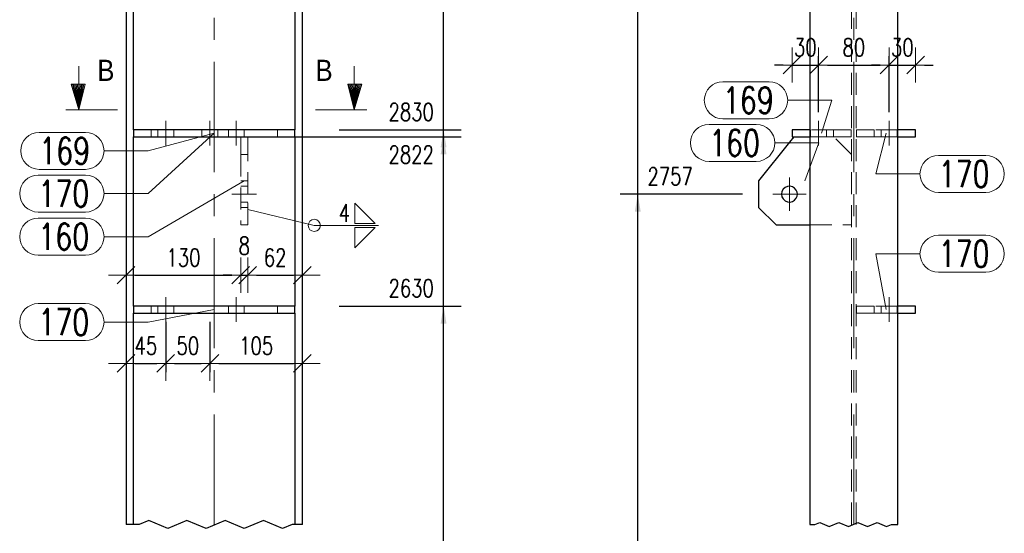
# Model space of a CAD drawing. Header units: millimetres. Extents: x -174 to 432, y 15234 to 15730.
# Tile 8 of 24: x 33 to 145, y 15416 to 15474. Entities that reach past the tile are written whole.
import ezdxf
from ezdxf.enums import TextEntityAlignment as Align

# ---------------------------------------------------------------- set-up
doc = ezdxf.new("R2010")
doc.units = ezdxf.units.MM
doc.header["$LTSCALE"] = 10
doc.linetypes.add('HIDDEN', pattern=[0.375, 0.25, -0.125])
doc.linetypes.add('MITTE', pattern=[2, 1.25, -0.25, 0.25, -0.25])
doc.layers.get('Defpoints').update_dxf_attribs({"color": 1})
for name, color, linetype, lineweight in [('PS_DIM', 4, 'Continuous', 13), ('PS_Hidden', 2, 'HIDDEN', 9), ('PS_Mid', 5, 'MITTE', 15), ('PS_Pos', 1, 'Continuous', 15), ('PS_Shape', 161, 'Continuous', 30), ('PS_SOLID', 7, 'Continuous', 30), ('PS_TEXT', 3, 'Continuous', 18), ('PS_Weld', 1, 'Continuous', 9)]:
    doc.layers.add(name, color=color, linetype=linetype, lineweight=lineweight)
doc.styles.add('gil', font='txt', dxfattribs={"width": 0.9})
doc.styles.add('ROMANS', font='romans.shx', dxfattribs={"width": 0.8})
doc.styles.add('simplex', font='simplex.shx', dxfattribs={"width": 0.75})
doc.dimstyles.new('1_10_GŁ_DS1-LS10', dxfattribs={"dimtxt": 2, "dimasz": 2, "dimexe": 2, "dimexo": 5, "dimgap": 1, "dimtad": 1, "dimjust": 4, "dimdec": 0, "dimlfac": 10, "dimtxsty": 'simplex', "dimblk1": 'NONE', "dimsah": 1, "dimcen": 2, "dimclrd": 256, "dimclre": 256, "dimclrt": 3, "dimadec": 1, "dimazin": 0, "dimtfac": 1, "dimtdec": 0, "dimtmove": 2, "dimatfit": 3, "dimfxl": 1, "dimarcsym": 0})
doc.dimstyles.new('1_10_PRZ', dxfattribs={"dimtxt": 2, "dimasz": 1, "dimexe": 2, "dimexo": 5, "dimgap": 1, "dimtad": 1, "dimdec": 0, "dimlfac": 10, "dimtxsty": 'simplex', "dimblk": 'dimznak', "dimcen": 2, "dimse1": 1, "dimse2": 1, "dimclrt": 3, "dimadec": 1, "dimazin": 0, "dimtfac": 1, "dimtdec": 0, "dimtix": 1, "dimtmove": 2, "dimatfit": 3, "dimldrblk": 'dim-grot', "dimfxl": 1, "dimarcsym": 0})
doc.dimstyles.new('1_10_SC', dxfattribs={"dimtxt": 2, "dimasz": 1, "dimexe": 1, "dimexo": 1, "dimgap": 1, "dimtad": 1, "dimdec": 0, "dimlfac": 10, "dimtxsty": 'simplex', "dimblk": 'dimznak', "dimcen": 2, "dimclrd": 256, "dimclre": 256, "dimclrt": 3, "dimadec": 1, "dimazin": 0, "dimtfac": 1, "dimtdec": 0, "dimtix": 1, "dimtmove": 2, "dimatfit": 3, "dimldrblk": 'dim-grot', "dimfxl": 1, "dimarcsym": 0})

# ---------------------------------------------------------------- blocks, each defined once
blk = doc.blocks.new('*D54')
at = {"layer": 'Defpoints', "color": 0, "transparency": 16777216}
for p in [(64.55, 15441.73), (81.4, 15441.73), (65.4, 15367.13)]:
    blk.add_point(p, dxfattribs=at)
at = {"layer": 'PS_DIM', "lineweight": -2, "transparency": 16777216}
for p, q in [((69.55, 15441.73), (83.4, 15441.73)), ((81.4, 15367.13), (81.4, 15439.73)), ((70.4, 15367.13), (83.4, 15367.13))]:
    blk.add_line(p, q, dxfattribs=at)
at = {"layer": 'PS_DIM', "transparency": 16777216}
blk.add_solid([(81.06, 15439.73), (81.73, 15439.73), (81.4, 15441.73)], dxfattribs=at)
at = {"layer": 'PS_DIM', "color": 3, "transparency": 16777216, "insert": (77.73, 15443.75), "char_height": 2, "attachment_point": 5, "rotation": 0.0573, "style": 'simplex'}
blk.add_mtext('2630', dxfattribs=at)
blk = doc.blocks.new('_None')
blk = doc.blocks.new('*D55')
at = {"layer": 'Defpoints', "color": 0, "transparency": 16777216}
for p in [(59.2, 15460.93), (81.4, 15460.93), (65.4, 15367.13)]:
    blk.add_point(p, dxfattribs=at)
at = {"layer": 'PS_DIM', "lineweight": -2, "transparency": 16777216}
for p, q in [((64.2, 15460.93), (83.4, 15460.93)), ((81.4, 15367.13), (81.4, 15458.93)), ((70.4, 15367.13), (83.4, 15367.13))]:
    blk.add_line(p, q, dxfattribs=at)
at = {"layer": 'PS_DIM', "transparency": 16777216}
blk.add_solid([(81.06, 15458.93), (81.73, 15458.93), (81.4, 15460.93)], dxfattribs=at)
at = {"layer": 'PS_DIM', "color": 3, "transparency": 16777216, "insert": (77.73, 15458.91), "char_height": 2, "attachment_point": 5, "rotation": 0.0573, "style": 'simplex'}
blk.add_mtext('2822', dxfattribs=at)
blk = doc.blocks.new('*D56')
at = {"layer": 'Defpoints', "color": 0, "transparency": 16777216}
for p in [(64.55, 15461.73), (81.4, 15461.73), (65.4, 15367.13)]:
    blk.add_point(p, dxfattribs=at)
at = {"layer": 'PS_DIM', "lineweight": -2, "transparency": 16777216}
for p, q in [((69.55, 15461.73), (83.4, 15461.73)), ((81.4, 15367.13), (81.4, 15459.73)), ((70.4, 15367.13), (83.4, 15367.13))]:
    blk.add_line(p, q, dxfattribs=at)
at = {"layer": 'PS_DIM', "transparency": 16777216}
blk.add_solid([(81.06, 15459.73), (81.73, 15459.73), (81.4, 15461.73)], dxfattribs=at)
at = {"layer": 'PS_DIM', "color": 3, "transparency": 16777216, "insert": (77.73, 15463.75), "char_height": 2, "attachment_point": 5, "rotation": 0.0573, "style": 'simplex'}
blk.add_mtext('2830', dxfattribs=at)
blk = doc.blocks.new('*D57')
at = {"layer": 'Defpoints', "color": 0, "transparency": 16777216}
for p in [(64.55, 15511.73), (81.4, 15511.73), (65.4, 15367.13)]:
    blk.add_point(p, dxfattribs=at)
at = {"layer": 'PS_DIM', "lineweight": -2, "transparency": 16777216}
for p, q in [((69.55, 15511.73), (83.4, 15511.73)), ((81.4, 15367.13), (81.4, 15509.73)), ((70.4, 15367.13), (83.4, 15367.13))]:
    blk.add_line(p, q, dxfattribs=at)
at = {"layer": 'PS_DIM', "transparency": 16777216}
blk.add_solid([(81.06, 15509.73), (81.73, 15509.73), (81.4, 15511.73)], dxfattribs=at)
at = {"layer": 'PS_DIM', "color": 3, "transparency": 16777216, "insert": (77.73, 15513.75), "char_height": 2, "attachment_point": 5, "rotation": 0.0573, "style": 'simplex'}
blk.add_mtext('3930', dxfattribs=at)
blk = doc.blocks.new('*D58')
at = {"layer": 'Defpoints', "color": 0, "transparency": 16777216}
for p in [(59.2, 15528.73), (81.4, 15528.73), (65.4, 15367.13)]:
    blk.add_point(p, dxfattribs=at)
at = {"layer": 'PS_DIM', "lineweight": -2, "transparency": 16777216}
for p, q in [((64.2, 15528.73), (83.4, 15528.73)), ((81.4, 15367.13), (81.4, 15526.73)), ((70.4, 15367.13), (83.4, 15367.13))]:
    blk.add_line(p, q, dxfattribs=at)
at = {"layer": 'PS_DIM', "transparency": 16777216}
blk.add_solid([(81.06, 15526.73), (81.73, 15526.73), (81.4, 15528.73)], dxfattribs=at)
at = {"layer": 'PS_DIM', "color": 3, "transparency": 16777216, "insert": (77.88, 15530.75), "char_height": 2, "attachment_point": 5, "rotation": 0.0573, "style": 'simplex'}
blk.add_mtext('4100', dxfattribs=at)
blk = doc.blocks.new('*D59')
at = {"layer": 'Defpoints', "color": 0, "transparency": 16777216}
for p in [(65.4, 15590.54), (81.4, 15590.54), (65.4, 15367.13)]:
    blk.add_point(p, dxfattribs=at)
at = {"layer": 'PS_DIM', "lineweight": -2, "transparency": 16777216}
for p, q in [((70.4, 15590.54), (83.4, 15590.54)), ((81.4, 15367.13), (81.4, 15588.54)), ((70.4, 15367.13), (83.4, 15367.13))]:
    blk.add_line(p, q, dxfattribs=at)
at = {"layer": 'PS_DIM', "transparency": 16777216}
blk.add_solid([(81.06, 15588.54), (81.73, 15588.54), (81.4, 15590.54)], dxfattribs=at)
at = {"layer": 'PS_DIM', "color": 3, "transparency": 16777216, "insert": (77.73, 15588.52), "char_height": 2, "attachment_point": 5, "rotation": 0.0573, "style": 'simplex'}
blk.add_mtext('6440', dxfattribs=at)
blk = doc.blocks.new('*D60')
at = {"layer": 'Defpoints', "color": 0, "transparency": 16777216}
for p in [(64.8, 15591.94), (81.4, 15591.94), (65.4, 15367.13)]:
    blk.add_point(p, dxfattribs=at)
at = {"layer": 'PS_DIM', "lineweight": -2, "transparency": 16777216}
for p, q in [((69.8, 15591.94), (83.4, 15591.94)), ((81.4, 15367.13), (81.4, 15589.94)), ((70.4, 15367.13), (83.4, 15367.13))]:
    blk.add_line(p, q, dxfattribs=at)
at = {"layer": 'PS_DIM', "transparency": 16777216}
blk.add_solid([(81.06, 15589.94), (81.73, 15589.94), (81.4, 15591.94)], dxfattribs=at)
at = {"layer": 'PS_DIM', "color": 3, "transparency": 16777216, "insert": (77.7, 15593.96), "char_height": 2, "attachment_point": 5, "rotation": 0.0573, "style": 'simplex'}
blk.add_mtext('6454', dxfattribs=at)
blk = doc.blocks.new('*D63')
at = {"layer": 'Defpoints', "color": 0, "transparency": 16777216}
for p in [(103.41, 15454.43), (120.3, 15454.43), (132.91, 15367.13)]:
    blk.add_point(p, dxfattribs=at)
at = {"layer": 'PS_DIM', "lineweight": -2, "transparency": 16777216}
for p, q in [((115.3, 15454.43), (101.41, 15454.43)), ((103.41, 15367.13), (103.41, 15452.43)), ((127.91, 15367.13), (101.41, 15367.13))]:
    blk.add_line(p, q, dxfattribs=at)
at = {"layer": 'PS_DIM', "transparency": 16777216}
blk.add_solid([(103.08, 15452.43), (103.75, 15452.43), (103.41, 15454.43)], dxfattribs=at)
at = {"layer": 'PS_DIM', "color": 3, "transparency": 16777216, "insert": (107.08, 15456.45), "char_height": 2, "attachment_point": 5, "rotation": 0.0573, "style": 'simplex'}
blk.add_mtext('2757', dxfattribs=at)
blk = doc.blocks.new('*D64')
at = {"layer": 'Defpoints', "color": 0, "transparency": 16777216}
for p in [(103.41, 15525.23), (120.61, 15525.23), (132.91, 15367.13)]:
    blk.add_point(p, dxfattribs=at)
at = {"layer": 'PS_DIM', "lineweight": -2, "transparency": 16777216}
for p, q in [((115.61, 15525.23), (101.41, 15525.23)), ((103.41, 15367.13), (103.41, 15523.23)), ((127.91, 15367.13), (101.41, 15367.13))]:
    blk.add_line(p, q, dxfattribs=at)
at = {"layer": 'PS_DIM', "transparency": 16777216}
blk.add_solid([(103.08, 15523.23), (103.75, 15523.23), (103.41, 15525.23)], dxfattribs=at)
at = {"layer": 'PS_DIM', "color": 3, "transparency": 16777216, "insert": (107.08, 15527.25), "char_height": 2, "attachment_point": 5, "rotation": 0.0573, "style": 'simplex'}
blk.add_mtext('4065', dxfattribs=at)
blk = doc.blocks.new('*D65')
at = {"layer": 'Defpoints', "color": 0, "transparency": 16777216}
for p in [(103.41, 15582.23), (120.61, 15582.23), (132.91, 15367.13)]:
    blk.add_point(p, dxfattribs=at)
at = {"layer": 'PS_DIM', "lineweight": -2, "transparency": 16777216}
for p, q in [((115.61, 15582.23), (101.41, 15582.23)), ((103.41, 15367.13), (103.41, 15580.23)), ((127.91, 15367.13), (101.41, 15367.13))]:
    blk.add_line(p, q, dxfattribs=at)
at = {"layer": 'PS_DIM', "transparency": 16777216}
blk.add_solid([(103.08, 15580.23), (103.75, 15580.23), (103.41, 15582.23)], dxfattribs=at)
at = {"layer": 'PS_DIM', "color": 3, "transparency": 16777216, "insert": (107.08, 15584.25), "char_height": 2, "attachment_point": 5, "rotation": 0.0573, "style": 'simplex'}
blk.add_mtext('6357', dxfattribs=at)
blk = doc.blocks.new('*D66')
at = {"layer": 'Defpoints', "color": 0, "transparency": 16777216}
for p in [(103.41, 15591.94), (121.08, 15591.94), (132.91, 15367.13)]:
    blk.add_point(p, dxfattribs=at)
at = {"layer": 'PS_DIM', "lineweight": -2, "transparency": 16777216}
for p, q in [((116.08, 15591.94), (101.41, 15591.94)), ((103.41, 15367.13), (103.41, 15589.94)), ((127.91, 15367.13), (101.41, 15367.13))]:
    blk.add_line(p, q, dxfattribs=at)
at = {"layer": 'PS_DIM', "transparency": 16777216}
blk.add_solid([(103.08, 15589.94), (103.75, 15589.94), (103.41, 15591.94)], dxfattribs=at)
at = {"layer": 'PS_DIM', "color": 3, "transparency": 16777216, "insert": (107.11, 15593.96), "char_height": 2, "attachment_point": 5, "rotation": 0.0573, "style": 'simplex'}
blk.add_mtext('6454', dxfattribs=at)
blk = doc.blocks.new('dimznak')
at = {"color": 0}
for points in [[(0, 2), (0, -2)], [(-2, 0), (2, 0)]]:
    blk.add_lwpolyline(points, dxfattribs=at)
at = {"color": 2}
blk.add_lwpolyline([(1, 1), (-1, -1)], dxfattribs=at)
blk = doc.blocks.new('*D71')
at = {"layer": 'Defpoints', "color": 0, "transparency": 16777216}
for p in [(123.91, 15469.08), (123.91, 15462.73), (120.91, 15461.73)]:
    blk.add_point(p, dxfattribs=at)
at = {"layer": 'PS_DIM', "color": 0, "lineweight": -2, "transparency": 16777216}
for p, q in [((119.91, 15469.08), (118.91, 15469.08)), ((120.91, 15469.08), (123.91, 15469.08)), ((124.91, 15469.08), (125.91, 15469.08))]:
    blk.add_line(p, q, dxfattribs=at)
blk.add_blockref('dimznak', (120.91, 15469.08), dxfattribs=at)
at = {"layer": 'PS_DIM', "color": 0, "lineweight": -2, "transparency": 16777216, "rotation": 180}
blk.add_blockref('dimznak', (123.91, 15469.08), dxfattribs=at)
at = {"layer": 'PS_DIM', "color": 3, "transparency": 16777216, "insert": (122.41, 15471.08), "char_height": 2, "attachment_point": 5, "style": 'simplex'}
blk.add_mtext('30', dxfattribs=at)
blk = doc.blocks.new('dim-grot')
blk.add_hatch(color=256).paths.add_polyline_path([(0, 0), (-2, 0.5), (-2, -0.5)])
blk.add_lwpolyline([(0, 0), (-2, 0.5), (-2, -0.5), (0, 0)])
blk = doc.blocks.new('*D72')
at = {"layer": 'Defpoints', "color": 0, "transparency": 16777216}
for p in [(131.91, 15469.08), (123.91, 15462.73), (131.91, 15462.73)]:
    blk.add_point(p, dxfattribs=at)
at = {"layer": 'PS_DIM', "lineweight": -2, "transparency": 16777216}
for p, q in [((123.91, 15463.73), (123.91, 15470.08)), ((131.91, 15463.73), (131.91, 15470.08)), ((124.91, 15469.08), (130.91, 15469.08))]:
    blk.add_line(p, q, dxfattribs=at)
at = {"layer": 'PS_DIM', "lineweight": -2, "transparency": 16777216, "rotation": 180}
blk.add_blockref('dimznak', (123.91, 15469.08), dxfattribs=at)
at = {"layer": 'PS_DIM', "lineweight": -2, "transparency": 16777216}
blk.add_blockref('dimznak', (131.91, 15469.08), dxfattribs=at)
at = {"layer": 'PS_DIM', "color": 3, "transparency": 16777216, "insert": (127.91, 15471.08), "char_height": 2, "attachment_point": 5, "style": 'simplex'}
blk.add_mtext('80', dxfattribs=at)
blk = doc.blocks.new('*D73')
at = {"layer": 'Defpoints', "color": 0, "transparency": 16777216}
for p in [(134.91, 15469.08), (131.91, 15462.73), (134.91, 15461.73)]:
    blk.add_point(p, dxfattribs=at)
at = {"layer": 'PS_DIM', "color": 0, "lineweight": -2, "transparency": 16777216}
for p, q in [((130.91, 15469.08), (129.91, 15469.08)), ((131.91, 15469.08), (134.91, 15469.08)), ((135.91, 15469.08), (136.91, 15469.08))]:
    blk.add_line(p, q, dxfattribs=at)
blk.add_blockref('dimznak', (131.91, 15469.08), dxfattribs=at)
at = {"layer": 'PS_DIM', "color": 0, "lineweight": -2, "transparency": 16777216, "rotation": 180}
blk.add_blockref('dimznak', (134.91, 15469.08), dxfattribs=at)
at = {"layer": 'PS_DIM', "color": 3, "transparency": 16777216, "insert": (133.41, 15471.08), "char_height": 2, "attachment_point": 5, "style": 'simplex'}
blk.add_mtext('30', dxfattribs=at)
blk = doc.blocks.new('*D96')
at = {"layer": 'Defpoints', "color": 0, "transparency": 16777216}
for p in [(58.4, 15450.93), (45.4, 15447.5), (58.4, 15445.23)]:
    blk.add_point(p, dxfattribs=at)
at = {"layer": 'PS_DIM', "color": 0, "lineweight": -2, "transparency": 16777216}
blk.add_line((46.4, 15445.23), (57.4, 15445.23), dxfattribs=at)
at = {"layer": 'PS_DIM', "color": 0, "lineweight": -2, "transparency": 16777216, "rotation": 180}
blk.add_blockref('dimznak', (45.4, 15445.23), dxfattribs=at)
at = {"layer": 'PS_DIM', "color": 0, "lineweight": -2, "transparency": 16777216}
blk.add_blockref('dimznak', (58.4, 15445.23), dxfattribs=at)
at = {"layer": 'PS_DIM', "color": 3, "transparency": 16777216, "insert": (51.9, 15447.23), "char_height": 2, "attachment_point": 5, "style": 'simplex'}
blk.add_mtext('130', dxfattribs=at)
blk = doc.blocks.new('*D97')
at = {"layer": 'Defpoints', "color": 0, "transparency": 16777216}
for p in [(58.4, 15450.93), (59.2, 15450.93), (59.2, 15445.23)]:
    blk.add_point(p, dxfattribs=at)
at = {"layer": 'PS_DIM', "color": 0, "lineweight": -2, "transparency": 16777216}
for p, q in [((57.4, 15445.23), (56.4, 15445.23)), ((58.4, 15445.23), (59.2, 15445.23)), ((60.2, 15445.23), (61.2, 15445.23))]:
    blk.add_line(p, q, dxfattribs=at)
blk.add_blockref('dimznak', (58.4, 15445.23), dxfattribs=at)
at = {"layer": 'PS_DIM', "color": 0, "lineweight": -2, "transparency": 16777216, "rotation": 180}
blk.add_blockref('dimznak', (59.2, 15445.23), dxfattribs=at)
at = {"layer": 'PS_DIM', "color": 3, "transparency": 16777216, "insert": (58.8, 15448.57), "char_height": 2, "attachment_point": 5, "style": 'simplex'}
blk.add_mtext('8', dxfattribs=at)
blk = doc.blocks.new('*D98')
at = {"layer": 'Defpoints', "color": 0, "transparency": 16777216}
for p in [(59.2, 15450.93), (65.4, 15445.3), (65.4, 15445.23)]:
    blk.add_point(p, dxfattribs=at)
at = {"layer": 'PS_DIM', "color": 0, "lineweight": -2, "transparency": 16777216}
blk.add_line((60.2, 15445.23), (64.4, 15445.23), dxfattribs=at)
at = {"layer": 'PS_DIM', "color": 0, "lineweight": -2, "transparency": 16777216, "rotation": 180}
blk.add_blockref('dimznak', (59.2, 15445.23), dxfattribs=at)
at = {"layer": 'PS_DIM', "color": 0, "lineweight": -2, "transparency": 16777216}
blk.add_blockref('dimznak', (65.4, 15445.23), dxfattribs=at)
at = {"layer": 'PS_DIM', "color": 3, "transparency": 16777216, "insert": (62.3, 15447.23), "char_height": 2, "attachment_point": 5, "style": 'simplex'}
blk.add_mtext('62', dxfattribs=at)
blk = doc.blocks.new('*D102')
at = {"layer": 'Defpoints', "color": 0, "transparency": 16777216}
for p in [(49.9, 15439.93), (45.4, 15438.52), (49.9, 15435.22)]:
    blk.add_point(p, dxfattribs=at)
at = {"layer": 'PS_DIM', "color": 0, "lineweight": -2, "transparency": 16777216}
blk.add_line((46.4, 15435.22), (48.9, 15435.22), dxfattribs=at)
at = {"layer": 'PS_DIM', "color": 0, "lineweight": -2, "transparency": 16777216, "rotation": 180}
blk.add_blockref('dimznak', (45.4, 15435.22), dxfattribs=at)
at = {"layer": 'PS_DIM', "color": 0, "lineweight": -2, "transparency": 16777216}
blk.add_blockref('dimznak', (49.9, 15435.22), dxfattribs=at)
at = {"layer": 'PS_DIM', "color": 3, "transparency": 16777216, "insert": (47.65, 15437.22), "char_height": 2, "attachment_point": 5, "style": 'simplex'}
blk.add_mtext('45', dxfattribs=at)
blk = doc.blocks.new('*D103')
at = {"layer": 'Defpoints', "color": 0, "transparency": 16777216}
for p in [(49.9, 15440.93), (54.9, 15440.93), (54.9, 15435.22)]:
    blk.add_point(p, dxfattribs=at)
at = {"layer": 'PS_DIM', "lineweight": -2, "transparency": 16777216}
for p, q in [((49.9, 15439.93), (49.9, 15434.22)), ((54.9, 15439.93), (54.9, 15434.22)), ((50.9, 15435.22), (53.9, 15435.22))]:
    blk.add_line(p, q, dxfattribs=at)
at = {"layer": 'PS_DIM', "lineweight": -2, "transparency": 16777216, "rotation": 180}
blk.add_blockref('dimznak', (49.9, 15435.22), dxfattribs=at)
at = {"layer": 'PS_DIM', "lineweight": -2, "transparency": 16777216}
blk.add_blockref('dimznak', (54.9, 15435.22), dxfattribs=at)
at = {"layer": 'PS_DIM', "color": 3, "transparency": 16777216, "insert": (52.4, 15437.22), "char_height": 2, "attachment_point": 5, "style": 'simplex'}
blk.add_mtext('50', dxfattribs=at)
blk = doc.blocks.new('*D104')
at = {"layer": 'Defpoints', "color": 0, "transparency": 16777216}
for p in [(54.9, 15439.93), (65.4, 15439.14), (65.4, 15435.22)]:
    blk.add_point(p, dxfattribs=at)
at = {"layer": 'PS_DIM', "color": 0, "lineweight": -2, "transparency": 16777216}
blk.add_line((55.9, 15435.22), (64.4, 15435.22), dxfattribs=at)
at = {"layer": 'PS_DIM', "color": 0, "lineweight": -2, "transparency": 16777216, "rotation": 180}
blk.add_blockref('dimznak', (54.9, 15435.22), dxfattribs=at)
at = {"layer": 'PS_DIM', "color": 0, "lineweight": -2, "transparency": 16777216}
blk.add_blockref('dimznak', (65.4, 15435.22), dxfattribs=at)
at = {"layer": 'PS_DIM', "color": 3, "transparency": 16777216, "insert": (60.15, 15437.22), "char_height": 2, "attachment_point": 5, "style": 'simplex'}
blk.add_mtext('105', dxfattribs=at)
blk = doc.blocks.new('Znacznik')
at = {"layer": 'PS_TEXT'}
for p, q in [((4454.27, 7141.25), (4454.27, 7149.35)), ((4454.27, 7147.33), (4450.22, 7148.54)), ((4450.22, 7148.54), (4450.22, 7146.32)), ((4454.27, 7147.33), (4450.22, 7148.34)), ((4454.27, 7147.33), (4450.22, 7148.14)), ((4454.27, 7147.33), (4450.22, 7147.94)), ((4454.27, 7147.33), (4450.22, 7147.73)), ((4454.27, 7147.33), (4450.22, 7147.53)), ((4454.27, 7147.33), (4447.39, 7147.33)), ((4454.27, 7147.33), (4450.22, 7146.32)), ((4454.27, 7147.33), (4450.22, 7146.52)), ((4454.27, 7147.33), (4450.22, 7146.72)), ((4454.27, 7147.33), (4450.22, 7147.13)), ((4454.27, 7147.33), (4450.22, 7146.92)), ((4454.27, 7147.33), (4450.22, 7147.33))]:
    blk.add_line(p, q, dxfattribs=at)
blk = doc.blocks.new('PRZEK3')
at = {"layer": 'PS_DIM', "color": 7, "xscale": -0.8999999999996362, "yscale": 0.8999999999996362, "zscale": 0.9, "rotation": 90}
blk.add_blockref('Znacznik', (202262.67, 15878.89), dxfattribs=at)
at = {"layer": 'PS_TEXT', "style": 'ROMANS', "width": 0.9, "flags": 4}
blk.add_attdef('PRZEKRÓJ', (195831.81, 11873.66), '', height=2.92, dxfattribs=at)
blk = doc.blocks.new('*X237')
at = {"color": 1}
for p, q in [((47.97, 15417.39), (46.88, 15416.93)), ((50.13, 15416.47), (47.97, 15417.39)), ((52.3, 15417.39), (50.13, 15416.47)), ((54.47, 15416.47), (52.3, 15417.39)), ((56.63, 15417.39), (54.47, 15416.47)), ((58.8, 15416.47), (56.63, 15417.39)), ((60.97, 15417.39), (58.8, 15416.47)), ((63.14, 15416.47), (60.97, 15417.39)), ((46.88, 15416.93), (45.4, 15416.93)), ((64.22, 15416.93), (63.14, 15416.47)), ((65.4, 15416.93), (64.22, 15416.93))]:
    blk.add_line(p, q, dxfattribs=at)
at = {"layer": 'PS_Hidden', "color": 2, "linetype": 'HIDDEN'}
for p, q in [((46.25, 15440.93), (46.25, 15484.93)), ((64.55, 15440.93), (64.55, 15484.93)), ((46.25, 15461.73), (46.25, 15460.93)), ((48.25, 15461.73), (48.25, 15460.93)), ((49, 15461.73), (49, 15460.93)), ((50.8, 15460.93), (50.8, 15461.73)), ((54, 15461.73), (54, 15460.93)), ((55.8, 15460.93), (55.8, 15461.73)), ((57, 15461.73), (57, 15460.93)), ((58.4, 15460.93), (58.4, 15458.93)), ((58.8, 15460.93), (58.8, 15461.73)), ((59.2, 15458.93), (59.2, 15460.93)), ((62.55, 15461.73), (62.55, 15460.93)), ((58.4, 15458.93), (58.4, 15450.93)), ((58.4, 15458.93), (59.2, 15458.93)), ((59.2, 15454.43), (59.2, 15458.93)), ((58.4, 15455.93), (59.2, 15455.93)), ((59.2, 15455.33), (58.4, 15455.33)), ((59.2, 15450.93), (59.2, 15454.43)), ((58.4, 15453.53), (59.2, 15453.53)), ((58.4, 15452.93), (59.2, 15452.93)), ((58.4, 15450.93), (59.2, 15450.93)), ((48.25, 15441.73), (48.25, 15440.93)), ((49, 15441.73), (49, 15440.93)), ((50.8, 15440.93), (50.8, 15441.73)), ((57, 15441.73), (57, 15440.93)), ((58.8, 15440.93), (58.8, 15441.73)), ((62.55, 15441.73), (62.55, 15440.93))]:
    blk.add_line(p, q, dxfattribs=at)
at = {"layer": 'PS_Mid', "color": 5, "linetype": 'MITTE'}
for p, q in [((55.4, 15416.93), (55.4, 15484.93)), ((49.9, 15459.93), (49.9, 15462.73)), ((49.9, 15459.93), (49.9, 15462.73)), ((54.9, 15459.93), (54.9, 15462.73)), ((57.9, 15459.93), (57.9, 15462.73)), ((60.2, 15454.43), (57.4, 15454.43)), ((49.9, 15439.93), (49.9, 15442.73)), ((57.9, 15439.93), (57.9, 15442.73))]:
    blk.add_line(p, q, dxfattribs=at)
at = {"layer": 'PS_SOLID', "color": 7, "linetype": 'Continuous'}
for p, q in [((45.4, 15484.93), (45.4, 15416.93)), ((46.25, 15461.73), (46.25, 15484.93)), ((64.55, 15484.93), (64.55, 15461.73)), ((65.4, 15416.93), (65.4, 15484.93)), ((64.55, 15461.73), (46.25, 15461.73)), ((46.25, 15461.73), (46.25, 15460.93)), ((46.25, 15460.93), (49.9, 15460.93)), ((46.25, 15441.73), (46.25, 15460.93)), ((49.9, 15460.93), (57.9, 15460.93)), ((57.9, 15460.93), (64.55, 15460.93)), ((64.55, 15460.93), (64.55, 15461.73)), ((64.55, 15460.93), (64.55, 15441.73)), ((64.55, 15441.73), (46.25, 15441.73)), ((46.25, 15441.73), (46.25, 15440.93)), ((46.25, 15440.93), (49.9, 15440.93)), ((46.25, 15416.93), (46.25, 15440.93)), ((49.9, 15440.93), (57.9, 15440.93)), ((57.9, 15440.93), (64.55, 15440.93)), ((64.55, 15440.93), (64.55, 15441.73)), ((64.55, 15440.93), (64.55, 15416.93))]:
    blk.add_line(p, q, dxfattribs=at)
blk = doc.blocks.new('*X239')
at = {"color": 1}
for p, q in [((35.55, 15461.44), (40.8, 15461.44)), ((55.4, 15461.33), (47.9, 15459.34)), ((42.9, 15459.34), (47.9, 15459.34)), ((35.55, 15457.24), (40.8, 15457.24))]:
    blk.add_line(p, q, dxfattribs=at)
for centre, start, end in [((35.55, 15459.34), 90, 270), ((40.8, 15459.34), 270, 90)]:
    blk.add_arc(centre, 2.1, start, end, dxfattribs=at)
at = {"color": 2, "style": 'simplex', "width": 0.75}
blk.add_text('169', height=3, dxfattribs=at).set_placement((35.55, 15457.84))
blk = doc.blocks.new('*X240')
at = {"color": 1}
for p, q in [((55.4, 15461.33), (47.9, 15454.49)), ((35.44, 15456.59), (40.8, 15456.59)), ((42.9, 15454.49), (47.9, 15454.49)), ((35.44, 15452.39), (40.8, 15452.39))]:
    blk.add_line(p, q, dxfattribs=at)
for centre, start, end in [((35.44, 15454.49), 90, 270), ((40.8, 15454.49), 270, 90)]:
    blk.add_arc(centre, 2.1, start, end, dxfattribs=at)
at = {"color": 2, "style": 'simplex', "width": 0.75}
blk.add_text('170', height=3, dxfattribs=at).set_placement((35.44, 15452.99))
blk = doc.blocks.new('*X241')
at = {"color": 1}
for p, q in [((58.8, 15455.93), (47.9, 15449.6)), ((35.44, 15451.7), (40.8, 15451.7)), ((42.9, 15449.6), (47.9, 15449.6)), ((35.44, 15447.5), (40.8, 15447.5))]:
    blk.add_line(p, q, dxfattribs=at)
for centre, start, end in [((35.44, 15449.6), 90, 270), ((40.8, 15449.6), 270, 90)]:
    blk.add_arc(centre, 2.1, start, end, dxfattribs=at)
at = {"color": 2, "style": 'simplex', "width": 0.75}
blk.add_text('160', height=3, dxfattribs=at).set_placement((35.44, 15448.1))
blk = doc.blocks.new('*X245')
at = {"color": 1}
for p, q in [((35.44, 15442.01), (40.8, 15442.01)), ((55.4, 15441.33), (47.9, 15439.91)), ((42.9, 15439.91), (47.9, 15439.91)), ((35.44, 15437.81), (40.8, 15437.81))]:
    blk.add_line(p, q, dxfattribs=at)
for centre, start, end in [((35.44, 15439.91), 90, 270), ((40.8, 15439.91), 270, 90)]:
    blk.add_arc(centre, 2.1, start, end, dxfattribs=at)
at = {"color": 2, "style": 'simplex', "width": 0.75}
blk.add_text('170', height=3, dxfattribs=at).set_placement((35.44, 15438.41))
blk = doc.blocks.new('*X260')
at = {"color": 1}
for p, q in [((122.91, 15416.93), (123.5, 15416.93)), ((123.5, 15416.93), (124.04, 15417.16)), ((124.04, 15417.16), (125.13, 15416.7)), ((125.13, 15416.7), (126.21, 15417.16)), ((126.21, 15417.16), (127.29, 15416.7)), ((127.29, 15416.7), (128.38, 15417.16)), ((128.38, 15417.16), (129.46, 15416.7)), ((129.46, 15416.7), (130.54, 15417.16)), ((130.54, 15417.16), (131.63, 15416.7)), ((131.63, 15416.7), (132.17, 15416.93)), ((132.17, 15416.93), (132.91, 15416.93))]:
    blk.add_line(p, q, dxfattribs=at)
at = {"layer": 'PS_Hidden', "color": 2, "linetype": 'HIDDEN'}
for p, q in [((122.91, 15484.93), (122.91, 15461.73)), ((127.63, 15416.93), (127.63, 15484.93)), ((128.19, 15416.93), (128.19, 15484.93)), ((120.91, 15461.73), (120.91, 15460.93)), ((122.91, 15461.73), (122.91, 15460.93)), ((125.61, 15461.73), (122.91, 15461.73)), ((122.91, 15460.93), (123.91, 15460.93)), ((122.91, 15460.93), (122.91, 15450.93)), ((123.01, 15461.73), (123.01, 15460.93)), ((123.91, 15460.93), (125.61, 15460.93)), ((124.81, 15460.93), (124.81, 15461.73)), ((125.61, 15461.73), (125.61, 15460.93)), ((125.65, 15461.73), (125.61, 15461.73)), ((125.61, 15461.73), (125.61, 15460.93)), ((125.61, 15460.93), (125.65, 15460.93)), ((127.63, 15458.93), (125.63, 15460.93)), ((125.76, 15461.73), (125.65, 15461.73)), ((125.65, 15460.93), (125.76, 15460.93)), ((125.95, 15461.73), (125.76, 15461.73)), ((125.76, 15460.93), (125.95, 15460.93)), ((126.2, 15461.73), (125.95, 15461.73)), ((125.95, 15460.93), (126.2, 15460.93)), ((126.5, 15461.73), (126.2, 15461.73)), ((126.2, 15460.93), (126.5, 15460.93)), ((126.85, 15461.73), (126.5, 15461.73)), ((126.5, 15460.93), (126.85, 15460.93)), ((127.22, 15461.73), (126.85, 15461.73)), ((126.85, 15460.93), (127.22, 15460.93)), ((127.61, 15461.73), (127.22, 15461.73)), ((127.22, 15460.93), (127.61, 15460.93)), ((127.61, 15460.93), (127.61, 15461.73)), ((128.6, 15461.73), (128.21, 15461.73)), ((128.21, 15461.73), (128.21, 15460.93)), ((128.21, 15460.93), (128.6, 15460.93)), ((128.98, 15461.73), (128.6, 15461.73)), ((128.6, 15460.93), (128.98, 15460.93)), ((129.32, 15461.73), (128.98, 15461.73)), ((128.98, 15460.93), (129.32, 15460.93)), ((129.63, 15461.73), (129.32, 15461.73)), ((129.32, 15460.93), (129.63, 15460.93)), ((129.88, 15461.73), (129.63, 15461.73)), ((129.63, 15460.93), (129.88, 15460.93)), ((130.06, 15461.73), (129.88, 15461.73)), ((129.88, 15460.93), (130.06, 15460.93)), ((130.17, 15461.73), (130.06, 15461.73)), ((130.06, 15460.93), (130.17, 15460.93)), ((130.21, 15461.73), (130.17, 15461.73)), ((130.17, 15460.93), (130.21, 15460.93)), ((130.21, 15460.93), (130.21, 15461.73)), ((130.21, 15460.93), (130.21, 15461.73)), ((132.91, 15461.73), (130.21, 15461.73)), ((131.01, 15460.93), (130.21, 15460.93)), ((130.21, 15460.93), (131.91, 15460.93)), ((131.01, 15460.93), (131.01, 15461.73)), ((131.13, 15460.93), (131.01, 15460.93)), ((131.46, 15460.93), (131.13, 15460.93)), ((131.91, 15460.93), (131.46, 15460.93)), ((131.91, 15460.93), (132.91, 15460.93)), ((132.81, 15460.93), (132.81, 15461.73)), ((117.11, 15455.93), (117.11, 15452.93)), ((122.91, 15450.93), (122.91, 15416.93)), ((122.91, 15450.93), (127.63, 15450.93)), ((128.6, 15441.73), (128.21, 15441.73)), ((128.21, 15441.73), (128.21, 15440.93)), ((128.21, 15440.93), (128.6, 15440.93)), ((128.98, 15441.73), (128.6, 15441.73)), ((128.6, 15440.93), (128.98, 15440.93)), ((129.32, 15441.73), (128.98, 15441.73)), ((128.98, 15440.93), (129.32, 15440.93)), ((129.63, 15441.73), (129.32, 15441.73)), ((129.32, 15440.93), (129.63, 15440.93)), ((129.88, 15441.73), (129.63, 15441.73)), ((129.63, 15440.93), (129.88, 15440.93)), ((130.06, 15441.73), (129.88, 15441.73)), ((129.88, 15440.93), (130.06, 15440.93)), ((130.17, 15441.73), (130.06, 15441.73)), ((130.06, 15440.93), (130.17, 15440.93)), ((130.21, 15441.73), (130.17, 15441.73)), ((130.17, 15440.93), (130.21, 15440.93)), ((130.21, 15440.93), (130.21, 15441.73)), ((132.91, 15441.73), (130.21, 15441.73)), ((130.21, 15440.93), (131.91, 15440.93)), ((131.01, 15441.73), (131.01, 15440.93)), ((131.91, 15440.93), (132.91, 15440.93)), ((132.81, 15440.93), (132.81, 15441.73))]:
    blk.add_line(p, q, dxfattribs=at)
at = {"layer": 'PS_Mid', "color": 5, "linetype": 'MITTE'}
for p, q in [((127.91, 15416.93), (127.91, 15484.93)), ((123.91, 15459.93), (123.91, 15462.73)), ((123.91, 15459.93), (123.91, 15462.73)), ((131.91, 15459.93), (131.91, 15462.73)), ((131.91, 15459.93), (131.91, 15462.73)), ((120.61, 15456.33), (120.61, 15452.53)), ((122.51, 15454.43), (118.71, 15454.43)), ((131.91, 15439.93), (131.91, 15442.73)), ((131.91, 15439.93), (131.91, 15442.73))]:
    blk.add_line(p, q, dxfattribs=at)
at = {"layer": 'PS_SOLID', "color": 7, "linetype": 'Continuous'}
for p, q in [((122.91, 15484.93), (122.91, 15416.93)), ((132.91, 15416.93), (132.91, 15484.93)), ((121.11, 15460.93), (120.61, 15460.31)), ((122.91, 15461.73), (120.91, 15461.73)), ((120.91, 15461.73), (120.91, 15460.93)), ((120.91, 15460.93), (122.91, 15460.93)), ((134.91, 15461.73), (132.91, 15461.73)), ((132.91, 15460.93), (134.91, 15460.93)), ((134.91, 15460.93), (134.91, 15461.73)), ((120.61, 15460.31), (117.11, 15455.93)), ((117.11, 15455.93), (117.11, 15452.93)), ((117.11, 15452.93), (119.11, 15450.93)), ((119.11, 15450.93), (122.91, 15450.93)), ((134.91, 15441.73), (132.91, 15441.73)), ((132.91, 15440.93), (134.91, 15440.93)), ((134.91, 15440.93), (134.91, 15441.73))]:
    blk.add_line(p, q, dxfattribs=at)
at = {"layer": 'PS_SOLID'}
for start, end in [(30, 330), (330, 30)]:
    blk.add_arc((120.61, 15454.43), 0.9, start, end, dxfattribs=at)
blk = doc.blocks.new('*X262')
at = {"color": 1}
for p, q in [((113.06, 15467.18), (118.31, 15467.18)), ((120.41, 15465.08), (125.41, 15465.08)), ((124.26, 15461.33), (125.41, 15465.08)), ((113.06, 15462.98), (118.31, 15462.98))]:
    blk.add_line(p, q, dxfattribs=at)
for centre, start, end in [((113.06, 15465.08), 90, 270), ((118.31, 15465.08), 270, 90)]:
    blk.add_arc(centre, 2.1, start, end, dxfattribs=at)
at = {"color": 2, "style": 'simplex', "width": 0.75}
blk.add_text('169', height=3, dxfattribs=at).set_placement((113.06, 15463.58))
blk = doc.blocks.new('*X263')
at = {"color": 1}
for p, q in [((131.56, 15461.33), (130.41, 15456.72)), ((137.51, 15458.82), (142.87, 15458.82)), ((130.41, 15456.72), (135.41, 15456.72)), ((137.51, 15454.62), (142.87, 15454.62))]:
    blk.add_line(p, q, dxfattribs=at)
for centre, start, end in [((137.51, 15456.72), 90, 270), ((142.87, 15456.72), 270, 90)]:
    blk.add_arc(centre, 2.1, start, end, dxfattribs=at)
at = {"color": 2, "style": 'simplex', "width": 0.75}
blk.add_text('170', height=3, dxfattribs=at).set_placement((137.51, 15455.22))
blk = doc.blocks.new('*X264')
at = {"color": 1}
for p, q in [((111.49, 15462.34), (116.85, 15462.34)), ((118.95, 15460.24), (123.95, 15460.24)), ((122.37, 15455.93), (123.95, 15460.24)), ((111.49, 15458.14), (116.85, 15458.14))]:
    blk.add_line(p, q, dxfattribs=at)
for centre, start, end in [((111.49, 15460.24), 90, 270), ((116.85, 15460.24), 270, 90)]:
    blk.add_arc(centre, 2.1, start, end, dxfattribs=at)
at = {"color": 2, "style": 'simplex', "width": 0.75}
blk.add_text('160', height=3, dxfattribs=at).set_placement((111.49, 15458.74))
blk = doc.blocks.new('*X268')
at = {"color": 1}
for p, q in [((137.51, 15449.76), (142.87, 15449.76)), ((131.56, 15441.33), (130.41, 15447.66)), ((130.41, 15447.66), (135.41, 15447.66)), ((137.51, 15445.56), (142.87, 15445.56))]:
    blk.add_line(p, q, dxfattribs=at)
for centre, start, end in [((137.51, 15447.66), 90, 270), ((142.87, 15447.66), 270, 90)]:
    blk.add_arc(centre, 2.1, start, end, dxfattribs=at)
at = {"color": 2, "style": 'simplex', "width": 0.75}
blk.add_text('170', height=3, dxfattribs=at).set_placement((137.51, 15446.16))
blk = doc.blocks.new('*X331')
at = {"color": 3}
for p, q in [((73.64, 15451.11), (71.34, 15453.41)), ((71.34, 15453.41), (71.34, 15451.11)), ((71.34, 15451.11), (73.64, 15451.11)), ((71.34, 15450.65), (73.64, 15450.65)), ((73.64, 15450.65), (71.34, 15448.35)), ((71.34, 15448.35), (71.34, 15450.65))]:
    blk.add_line(p, q, dxfattribs=at)
at = {"color": 9}
for p, q in [((59.2, 15452.68), (66.74, 15450.88)), ((66.74, 15450.88), (74.02, 15450.88))]:
    blk.add_line(p, q, dxfattribs=at)
blk.add_circle((66.74, 15450.88), 0.69, dxfattribs=at)
at = {"color": 2, "style": 'simplex', "width": 0.75}
blk.add_text('4', height=2, dxfattribs=at).set_placement((69.5, 15451.28))

msp = doc.modelspace()

# ---------------------------------------------------------------- block references
at = {"layer": 'PS_Pos'}
for name in ['*X262', '*X264', '*X240', '*X239', '*X263', '*X241', '*X268', '*X245']:
    msp.add_blockref(name, (0, 0), dxfattribs=at)
at = {"layer": 'PS_Shape', "color": 66}
for name in ['*X237', '*X260']:
    msp.add_blockref(name, (0, 0), dxfattribs=at)
at = {"layer": 'PS_TEXT'}
ref = msp.add_blockref('PRZEK3', (-156624.02, 5967.97), dxfattribs=dict(at, xscale=0.8, yscale=0.8, zscale=0.8))
ref.add_attrib('PRZEKRÓJ', 'B', dxfattribs={"height": 2.4, "style": 'gil', "width": 0.9}).set_placement((42.15, 15466.56), align=Align.BOTTOM_LEFT)
ref = msp.add_blockref('PRZEK3', (156735.31, 5967.97), dxfattribs=dict(at, xscale=-0.8, yscale=0.8, zscale=0.8))
ref.add_attrib('PRZEKRÓJ', 'B', dxfattribs={"height": 2.4, "style": 'gil', "width": 0.9}).set_placement((66.89, 15466.56), align=Align.BOTTOM_LEFT)
at = {"layer": 'PS_Weld'}
msp.add_blockref('*X331', (0, 0), dxfattribs=at)

# ---------------------------------------------------------------- dimensions: what is measured, and where the dimension line sits
at = {"layer": 'PS_DIM'}
for base, p1, p2, text, picture, middle in [((81.4, 15591.94), (65.4, 15367.13), (64.8, 15591.94), '6454', '*D60', (77.7, 15593.96)), ((103.41, 15591.94), (132.91, 15367.13), (121.08, 15591.94), '6454', '*D66', (107.11, 15593.96)), ((81.4, 15590.54), (65.4, 15367.13), (65.4, 15590.54), '6440', '*D59', (77.73, 15588.52)), ((103.41, 15582.23), (132.91, 15367.13), (120.61, 15582.23), '6357', '*D65', (107.08, 15584.25)), ((81.4, 15528.73), (65.4, 15367.13), (59.2, 15528.73), '4100', '*D58', (77.88, 15530.75)), ((103.41, 15525.23), (132.91, 15367.13), (120.61, 15525.23), '4065', '*D64', (107.08, 15527.25)), ((81.4, 15511.73), (65.4, 15367.13), (64.55, 15511.73), '3930', '*D57', (77.73, 15513.75)), ((81.4, 15461.73), (65.4, 15367.13), (64.55, 15461.73), '2830', '*D56', (77.73, 15463.75)), ((81.4, 15460.93), (65.4, 15367.13), (59.2, 15460.93), '2822', '*D55', (77.73, 15458.91)), ((103.41, 15454.43), (132.91, 15367.13), (120.3, 15454.43), '2757', '*D63', (107.08, 15456.45)), ((81.4, 15441.73), (65.4, 15367.13), (64.55, 15441.73), '2630', '*D54', (77.73, 15443.75))]:
    dim = msp.add_linear_dim(base=base, p1=p1, p2=p2, angle=90, text=text, dimstyle='1_10_GŁ_DS1-LS10', dxfattribs=at)
    dim.commit()
    dim.dimension.update_dxf_attribs({"geometry": picture, "text_midpoint": middle, "dimtype": 128, "text_rotation": 0.0573})
for base, p1, p2, dimstyle, picture, middle in [((123.91, 15469.08), (120.91, 15461.73), (123.91, 15462.73), '1_10_PRZ', '*D71', (122.41, 15471.08)), ((131.91, 15469.08), (123.91, 15462.73), (131.91, 15462.73), '1_10_SC', '*D72', (127.91, 15471.08)), ((134.91, 15469.08), (131.91, 15462.73), (134.91, 15461.73), '1_10_PRZ', '*D73', (133.41, 15471.08)), ((58.4, 15445.23), (45.4, 15447.5), (58.4, 15450.93), '1_10_PRZ', '*D96', (51.9, 15447.23)), ((65.4, 15445.23), (59.2, 15450.93), (65.4, 15445.3), '1_10_PRZ', '*D98', (62.3, 15447.23)), ((54.9, 15435.22), (49.9, 15440.93), (54.9, 15440.93), '1_10_SC', '*D103', (52.4, 15437.22)), ((49.9, 15435.22), (45.4, 15438.52), (49.9, 15439.93), '1_10_PRZ', '*D102', (47.65, 15437.22)), ((65.4, 15435.22), (54.9, 15439.93), (65.4, 15439.14), '1_10_PRZ', '*D104', (60.15, 15437.22))]:
    dim = msp.add_linear_dim(base=base, p1=p1, p2=p2, dimstyle=dimstyle, dxfattribs=at)
    dim.commit()
    dim.dimension.update_dxf_attribs({"geometry": picture, "text_midpoint": middle})
dim = msp.add_linear_dim(base=(59.2, 15445.23), p1=(58.4, 15450.93), p2=(59.2, 15450.93), dimstyle='1_10_PRZ', dxfattribs=at)
dim.commit()
dim.dimension.update_dxf_attribs({"geometry": '*D97', "text_midpoint": (58.8, 15448.57), "dimtype": 128})

doc.saveas('drawing.dxf')
